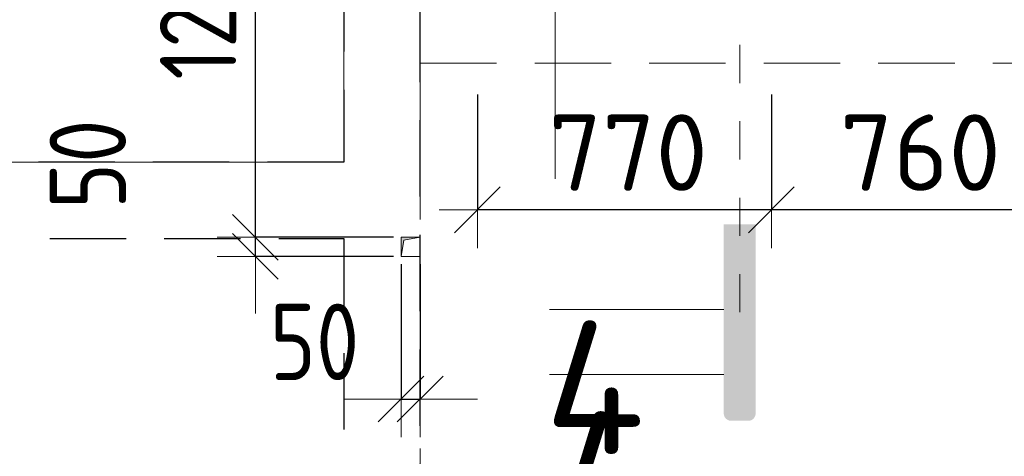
# Model space of a CAD drawing. Header units: metres. Extents: x -38 to 89, y -15 to 21.
# Tile 57 of 129: x 42 to 44.58, y 11.02 to 12.16. Entities that reach past the tile are written whole.
import ezdxf

# ---------------------------------------------------------------- set-up
doc = ezdxf.new("R2010")
doc.units = ezdxf.units.M
doc.header["$PDMODE"] = 65
for name, pattern in [('______11', [0.5, 0.4, -0.05, 0, -0.05]), ('______2', [0.27, 0.2, -0.07]), ('______3', [0.5, 0.4, -0.1]), ('______5', [1.1, 0.8, -0.1, 0.1, -0.1]), ('______9', [0.1, 0, -0.1])]:
    doc.linetypes.add(name, pattern=pattern)
for name, color, linetype, lineweight in [('XR$2$Осевая линия (1)', 7, '______5', 13), ('XR$3$Балка (1)', 7, '______3', 13), ('XR$3$Перекрытие (1)', 7, 'Continuous', 35), ('XR$4$Размерная линия (1)', 7, 'Continuous', 13), ('XR$5$Размерная линия (1)', 7, 'Continuous', 13)]:
    doc.layers.add(name, color=color, linetype=linetype, lineweight=lineweight)
doc.layers.add('XR$3$Макрос проема_ отверстия', color=7, linetype='Continuous', lineweight=13, true_color=0x2d2d2d)
doc.layers.add('XR$7$Стена_ бетон несущ.', color=7, linetype='Continuous', lineweight=70, true_color=0xb4b496)
doc.styles.add('ISOCPEUR', font='txt')
doc.dimstyles.new('DIMSTYLE_3', dxfattribs={"dimtxt": 0.2, "dimasz": 0.2, "dimexe": 0, "dimexo": 0, "dimgap": 0.1, "dimtad": 2, "dimdec": 0, "dimlfac": 1000, "dimrnd": 5, "dimzin": 12, "dimdsep": 46, "dimtxsty": 'ISOCPEUR', "dimblk1": 'ALL_ML_STRICH', "dimblk2": 'ALL_ML_STRICH', "dimsah": 1, "dimcen": 0, "dimclrd": 7, "dimclre": 256, "dimclrt": 7, "dimadec": 0, "dimazin": 0, "dimtfac": 1, "dimtdec": 0, "dimtix": 1, "dimtmove": 2, "dimatfit": 3, "dimfxl": 0, "dimtzin": 0, "dimlwd": 0, "dimlwe": -3, "dimarcsym": 0})
doc.dimstyles.new('DIMSTYLE_6', dxfattribs={"dimtxt": 0.2, "dimasz": 0.2, "dimexe": 0, "dimexo": 0, "dimgap": 0.1, "dimtad": 2, "dimdec": 0, "dimlfac": 1000, "dimrnd": 5, "dimzin": 12, "dimdsep": 46, "dimtxsty": 'ISOCPEUR', "dimblk1": 'ALL_ML_STRICH', "dimblk2": 'ALL_ML_STRICH', "dimsah": 1, "dimcen": 0, "dimclrd": 7, "dimclre": 256, "dimclrt": 7, "dimadec": 0, "dimazin": 0, "dimtfac": 1, "dimtdec": 0, "dimtix": 1, "dimtmove": 2, "dimatfit": 3, "dimfxl": 0, "dimtvp": 1.2, "dimtzin": 0, "dimlwd": 0, "dimlwe": -3, "dimarcsym": 0})

# ---------------------------------------------------------------- blocks, each defined once
blk = doc.blocks.new('Отображение проема', base_point=(-1.158, -49.309))
at = {"layer": 'XR$3$Макрос проема_ отверстия', "true_color": 0x000000, "transparency": 33554687}
blk.add_hatch(color=18, dxfattribs=at).paths.add_polyline_path([(-1.158, -50.109), (-1.045, -49.423), (-0.358, -49.309), (-1.158, -49.309)])
at = {"layer": 'XR$3$Макрос проема_ отверстия', "transparency": 33554687}
for p, q in [((-1.158, -50.109), (-1.158, -49.309)), ((-1.158, -49.309), (-0.358, -49.309)), ((-1.158, -50.109), (-1.045, -49.423)), ((-1.045, -49.423), (-0.358, -49.309))]:
    blk.add_line(p, q, dxfattribs=at)
blk = doc.blocks.new('ALL_ML_STRICH')
at = {"color": 0, "linetype": 'ByBlock', "lineweight": -2}
for p, q in [((0, -0.5), (0, 0.5)), ((-0.3, -0.3), (0.3, 0.3)), ((-1, 0), (0.5, 0))]:
    blk.add_line(p, q, dxfattribs=at)
blk = doc.blocks.new('*D367')
at = {"layer": 'DEFPOINTS', "color": 7, "linetype": 'Continuous', "lineweight": 13, "transparency": 33554687}
for p in [(44.73, 12.0573), (43.97, 11.9873), (44.73, 11.6654)]:
    blk.add_point(p, dxfattribs=at)
at = {"layer": 'XR$4$Размерная линия (1)', "color": 9, "linetype": 'Continuous', "lineweight": -2, "true_color": 0xc7c7c7, "transparency": 33554687}
for p, q in [((44.73, 12.0373), (44.73, 11.6654)), ((43.97, 11.9673), (43.97, 11.6654))]:
    blk.add_line(p, q, dxfattribs=at)
at = {"layer": 'XR$4$Размерная линия (1)', "color": 7, "linetype": 'Continuous', "lineweight": -2, "transparency": 33554687}
blk.add_line((44.73, 11.6654), (43.97, 11.6654), dxfattribs=at)
at = {"layer": 'XR$4$Размерная линия (1)', "color": 7, "linetype": 'Continuous', "lineweight": 13, "transparency": 33554687, "xscale": 0.2, "yscale": 0.2, "zscale": 0.2}
for p, rotation in [((43.97, 11.6654), 180), ((44.73, 11.6654), 360)]:
    blk.add_blockref('ALL_ML_STRICH', p, dxfattribs=dict(at, rotation=rotation))
at = {"layer": 'XR$4$Размерная линия (1)', "color": 7, "linetype": 'Continuous', "lineweight": 13, "transparency": 33554687, "insert": (44.36, 11.8154), "char_height": 0.2, "width": 0.6, "attachment_point": 5, "style": 'ISOCPEUR'}
blk.add_mtext('\\A1;{760}', dxfattribs=at)
blk = doc.blocks.new('*D368')
at = {"layer": 'DEFPOINTS', "color": 7, "linetype": 'Continuous', "lineweight": 13, "transparency": 33554687}
for p in [(43.2, 11.9873), (43.97, 11.9873), (43.97, 11.6654)]:
    blk.add_point(p, dxfattribs=at)
at = {"layer": 'XR$4$Размерная линия (1)', "color": 9, "linetype": 'Continuous', "lineweight": -2, "true_color": 0xc7c7c7, "transparency": 33554687}
for p, q in [((43.2, 11.9673), (43.2, 11.6654)), ((43.97, 11.9673), (43.97, 11.6654))]:
    blk.add_line(p, q, dxfattribs=at)
at = {"layer": 'XR$4$Размерная линия (1)', "color": 7, "linetype": 'Continuous', "lineweight": -2, "transparency": 33554687}
blk.add_line((43.97, 11.6654), (43.2, 11.6654), dxfattribs=at)
at = {"layer": 'XR$4$Размерная линия (1)', "color": 7, "linetype": 'Continuous', "lineweight": 13, "transparency": 33554687, "xscale": 0.2, "yscale": 0.2, "zscale": 0.2}
for p, rotation in [((43.2, 11.6654), 180), ((43.97, 11.6654), 360)]:
    blk.add_blockref('ALL_ML_STRICH', p, dxfattribs=dict(at, rotation=rotation))
at = {"layer": 'XR$4$Размерная линия (1)', "color": 7, "linetype": 'Continuous', "lineweight": 13, "transparency": 33554687, "insert": (43.595, 11.8154), "char_height": 0.2, "width": 0.6, "attachment_point": 5, "style": 'ISOCPEUR'}
blk.add_mtext('\\A1;{770}', dxfattribs=at)
blk = doc.blocks.new('*D384')
at = {"layer": 'DEFPOINTS', "color": 7, "linetype": 'Continuous', "lineweight": 13, "transparency": 33554687}
for p in [(43, 11.5935), (42.6184, 11.5435), (43, 11.5435)]:
    blk.add_point(p, dxfattribs=at)
at = {"layer": 'XR$4$Размерная линия (1)', "color": 9, "linetype": 'Continuous', "lineweight": -2, "true_color": 0xc7c7c7, "transparency": 33554687}
for p, q in [((42.98, 11.5935), (42.6184, 11.5935)), ((42.98, 11.5435), (42.6184, 11.5435))]:
    blk.add_line(p, q, dxfattribs=at)
at = {"layer": 'XR$4$Размерная линия (1)', "color": 7, "linetype": 'Continuous', "lineweight": -2, "transparency": 33554687}
blk.add_line((42.6184, 11.5435), (42.6184, 11.5935), dxfattribs=at)
at = {"layer": 'XR$4$Размерная линия (1)', "color": 7, "linetype": 'Continuous', "lineweight": 13, "transparency": 33554687, "xscale": 0.2, "yscale": 0.2, "zscale": 0.2}
for p, rotation in [((42.6184, 11.5435), 270), ((42.6184, 11.5935), 90)]:
    blk.add_blockref('ALL_ML_STRICH', p, dxfattribs=dict(at, rotation=rotation))
at = {"layer": 'XR$4$Размерная линия (1)', "color": 7, "linetype": 'Continuous', "lineweight": 13, "transparency": 33554687, "insert": (42.1795, 11.7849), "char_height": 0.2, "width": 0.333333, "attachment_point": 5, "rotation": 90, "style": 'ISOCPEUR'}
blk.add_mtext('\\W0.83;\\A1;{50}', dxfattribs=at)
blk = doc.blocks.new('*D385')
at = {"layer": 'DEFPOINTS', "color": 7, "linetype": 'Continuous', "lineweight": 13, "transparency": 33554687}
for p in [(42.6746, 12.8), (42.6184, 11.5935), (43, 11.5935)]:
    blk.add_point(p, dxfattribs=at)
at = {"layer": 'XR$4$Размерная линия (1)', "color": 9, "linetype": 'Continuous', "lineweight": -2, "true_color": 0xc7c7c7, "transparency": 33554687}
for p, q in [((42.6546, 12.8), (42.6184, 12.8)), ((42.98, 11.5935), (42.6184, 11.5935))]:
    blk.add_line(p, q, dxfattribs=at)
at = {"layer": 'XR$4$Размерная линия (1)', "color": 7, "linetype": 'Continuous', "lineweight": -2, "transparency": 33554687}
blk.add_line((42.6184, 11.5935), (42.6184, 12.8), dxfattribs=at)
at = {"layer": 'XR$4$Размерная линия (1)', "color": 7, "linetype": 'Continuous', "lineweight": 13, "transparency": 33554687, "xscale": 0.2, "yscale": 0.2, "zscale": 0.2}
for p, rotation in [((42.6184, 12.8), 90), ((42.6184, 11.5935), 270)]:
    blk.add_blockref('ALL_ML_STRICH', p, dxfattribs=dict(at, rotation=rotation))
at = {"layer": 'XR$4$Размерная линия (1)', "color": 7, "linetype": 'Continuous', "lineweight": 13, "transparency": 33554687, "insert": (42.4684, 12.2217), "char_height": 0.2, "width": 0.666667, "attachment_point": 5, "rotation": 90, "style": 'ISOCPEUR'}
blk.add_mtext('\\W0.83;\\A1;{1205}', dxfattribs=at)
blk = doc.blocks.new('*D386')
at = {"layer": 'DEFPOINTS', "color": 7, "linetype": 'Continuous', "lineweight": 13, "transparency": 33554687}
for p in [(43, 11.5435), (43.05, 11.5435), (43, 11.1698)]:
    blk.add_point(p, dxfattribs=at)
at = {"layer": 'XR$4$Размерная линия (1)', "color": 9, "linetype": 'Continuous', "lineweight": -2, "true_color": 0xc7c7c7, "transparency": 33554687}
for p, q in [((43, 11.5235), (43, 11.1698)), ((43.05, 11.5235), (43.05, 11.1698))]:
    blk.add_line(p, q, dxfattribs=at)
at = {"layer": 'XR$4$Размерная линия (1)', "color": 7, "linetype": 'Continuous', "lineweight": -2, "transparency": 33554687}
blk.add_line((43, 11.1698), (43.05, 11.1698), dxfattribs=at)
at = {"layer": 'XR$4$Размерная линия (1)', "color": 7, "linetype": 'Continuous', "lineweight": 13, "transparency": 33554687, "xscale": 0.2, "yscale": 0.2, "zscale": 0.2}
blk.add_blockref('ALL_ML_STRICH', (43.05, 11.1698), dxfattribs=at)
at = {"layer": 'XR$4$Размерная линия (1)', "color": 7, "linetype": 'Continuous', "lineweight": 13, "transparency": 33554687, "xscale": 0.2, "yscale": 0.2, "zscale": 0.2, "rotation": 180}
blk.add_blockref('ALL_ML_STRICH', (43, 11.1698), dxfattribs=at)
at = {"layer": 'XR$4$Размерная линия (1)', "color": 7, "linetype": 'Continuous', "lineweight": 13, "transparency": 33554687, "insert": (42.7735, 11.3195), "char_height": 0.2, "width": 0.333333, "attachment_point": 5, "style": 'ISOCPEUR'}
blk.add_mtext('\\W0.83;\\A1;{50}', dxfattribs=at)
blk = doc.blocks.new('*D695')
at = {"layer": 'DEFPOINTS', "color": 7, "linetype": 'Continuous', "lineweight": 13, "transparency": 33554687}
for p in [(44.73, 12.0573), (43.97, 11.9873), (44.73, 11.6654)]:
    blk.add_point(p, dxfattribs=at)
at = {"layer": 'XR$5$Размерная линия (1)', "color": 9, "linetype": 'Continuous', "lineweight": -2, "true_color": 0xc7c7c7, "transparency": 33554687}
for p, q in [((44.73, 12.0373), (44.73, 11.6654)), ((43.97, 11.9673), (43.97, 11.6654))]:
    blk.add_line(p, q, dxfattribs=at)
at = {"layer": 'XR$5$Размерная линия (1)', "color": 7, "linetype": 'Continuous', "lineweight": -2, "transparency": 33554687}
blk.add_line((44.73, 11.6654), (43.97, 11.6654), dxfattribs=at)
at = {"layer": 'XR$5$Размерная линия (1)', "color": 7, "linetype": 'Continuous', "lineweight": 13, "transparency": 33554687, "xscale": 0.2, "yscale": 0.2, "zscale": 0.2}
for p, rotation in [((43.97, 11.6654), 180), ((44.73, 11.6654), 360)]:
    blk.add_blockref('ALL_ML_STRICH', p, dxfattribs=dict(at, rotation=rotation))
at = {"layer": 'XR$5$Размерная линия (1)', "color": 7, "linetype": 'Continuous', "lineweight": 13, "transparency": 33554687, "insert": (44.36, 11.8154), "char_height": 0.2, "width": 0.6, "attachment_point": 5, "style": 'ISOCPEUR'}
blk.add_mtext('\\A1;{760}', dxfattribs=at)
blk = doc.blocks.new('*D696')
at = {"layer": 'DEFPOINTS', "color": 7, "linetype": 'Continuous', "lineweight": 13, "transparency": 33554687}
for p in [(43.2, 11.9873), (43.97, 11.9873), (43.97, 11.6654)]:
    blk.add_point(p, dxfattribs=at)
at = {"layer": 'XR$5$Размерная линия (1)', "color": 9, "linetype": 'Continuous', "lineweight": -2, "true_color": 0xc7c7c7, "transparency": 33554687}
for p, q in [((43.2, 11.9673), (43.2, 11.6654)), ((43.97, 11.9673), (43.97, 11.6654))]:
    blk.add_line(p, q, dxfattribs=at)
at = {"layer": 'XR$5$Размерная линия (1)', "color": 7, "linetype": 'Continuous', "lineweight": -2, "transparency": 33554687}
blk.add_line((43.97, 11.6654), (43.2, 11.6654), dxfattribs=at)
at = {"layer": 'XR$5$Размерная линия (1)', "color": 7, "linetype": 'Continuous', "lineweight": 13, "transparency": 33554687, "xscale": 0.2, "yscale": 0.2, "zscale": 0.2}
for p, rotation in [((43.2, 11.6654), 180), ((43.97, 11.6654), 360)]:
    blk.add_blockref('ALL_ML_STRICH', p, dxfattribs=dict(at, rotation=rotation))
at = {"layer": 'XR$5$Размерная линия (1)', "color": 7, "linetype": 'Continuous', "lineweight": 13, "transparency": 33554687, "insert": (43.595, 11.8154), "char_height": 0.2, "width": 0.6, "attachment_point": 5, "style": 'ISOCPEUR'}
blk.add_mtext('\\A1;{770}', dxfattribs=at)
blk = doc.blocks.new('*D718')
at = {"layer": 'DEFPOINTS', "color": 7, "linetype": 'Continuous', "lineweight": 13, "transparency": 33554687}
for p in [(43, 11.5935), (42.6184, 11.5435), (43, 11.5435)]:
    blk.add_point(p, dxfattribs=at)
at = {"layer": 'XR$5$Размерная линия (1)', "color": 9, "linetype": 'Continuous', "lineweight": -2, "true_color": 0xc7c7c7, "transparency": 33554687}
for p, q in [((42.98, 11.5935), (42.6184, 11.5935)), ((42.98, 11.5435), (42.6184, 11.5435))]:
    blk.add_line(p, q, dxfattribs=at)
at = {"layer": 'XR$5$Размерная линия (1)', "color": 7, "linetype": 'Continuous', "lineweight": -2, "transparency": 33554687}
blk.add_line((42.6184, 11.5435), (42.6184, 11.5935), dxfattribs=at)
at = {"layer": 'XR$5$Размерная линия (1)', "color": 7, "linetype": 'Continuous', "lineweight": 13, "transparency": 33554687, "xscale": 0.2, "yscale": 0.2, "zscale": 0.2}
for p, rotation in [((42.6184, 11.5435), 270), ((42.6184, 11.5935), 90)]:
    blk.add_blockref('ALL_ML_STRICH', p, dxfattribs=dict(at, rotation=rotation))
at = {"layer": 'XR$5$Размерная линия (1)', "color": 7, "linetype": 'Continuous', "lineweight": 13, "transparency": 33554687, "insert": (42.1795, 11.7849), "char_height": 0.2, "width": 0.333333, "attachment_point": 5, "rotation": 90, "style": 'ISOCPEUR'}
blk.add_mtext('\\W0.83;\\A1;{50}', dxfattribs=at)
blk = doc.blocks.new('*D719')
at = {"layer": 'DEFPOINTS', "color": 7, "linetype": 'Continuous', "lineweight": 13, "transparency": 33554687}
for p in [(42.6746, 12.8), (42.6184, 11.5935), (43, 11.5935)]:
    blk.add_point(p, dxfattribs=at)
at = {"layer": 'XR$5$Размерная линия (1)', "color": 9, "linetype": 'Continuous', "lineweight": -2, "true_color": 0xc7c7c7, "transparency": 33554687}
for p, q in [((42.6546, 12.8), (42.6184, 12.8)), ((42.98, 11.5935), (42.6184, 11.5935))]:
    blk.add_line(p, q, dxfattribs=at)
at = {"layer": 'XR$5$Размерная линия (1)', "color": 7, "linetype": 'Continuous', "lineweight": -2, "transparency": 33554687}
blk.add_line((42.6184, 11.5935), (42.6184, 12.8), dxfattribs=at)
at = {"layer": 'XR$5$Размерная линия (1)', "color": 7, "linetype": 'Continuous', "lineweight": 13, "transparency": 33554687, "xscale": 0.2, "yscale": 0.2, "zscale": 0.2}
for p, rotation in [((42.6184, 12.8), 90), ((42.6184, 11.5935), 270)]:
    blk.add_blockref('ALL_ML_STRICH', p, dxfattribs=dict(at, rotation=rotation))
at = {"layer": 'XR$5$Размерная линия (1)', "color": 7, "linetype": 'Continuous', "lineweight": 13, "transparency": 33554687, "insert": (42.4684, 12.2217), "char_height": 0.2, "width": 0.666667, "attachment_point": 5, "rotation": 90, "style": 'ISOCPEUR'}
blk.add_mtext('\\W0.83;\\A1;{1205}', dxfattribs=at)
blk = doc.blocks.new('*D720')
at = {"layer": 'DEFPOINTS', "color": 7, "linetype": 'Continuous', "lineweight": 13, "transparency": 33554687}
for p in [(43, 11.5435), (43.05, 11.5435), (43, 11.1698)]:
    blk.add_point(p, dxfattribs=at)
at = {"layer": 'XR$5$Размерная линия (1)', "color": 9, "linetype": 'Continuous', "lineweight": -2, "true_color": 0xc7c7c7, "transparency": 33554687}
for p, q in [((43, 11.5235), (43, 11.1698)), ((43.05, 11.5235), (43.05, 11.1698))]:
    blk.add_line(p, q, dxfattribs=at)
at = {"layer": 'XR$5$Размерная линия (1)', "color": 7, "linetype": 'Continuous', "lineweight": -2, "transparency": 33554687}
blk.add_line((43, 11.1698), (43.05, 11.1698), dxfattribs=at)
at = {"layer": 'XR$5$Размерная линия (1)', "color": 7, "linetype": 'Continuous', "lineweight": 13, "transparency": 33554687, "xscale": 0.2, "yscale": 0.2, "zscale": 0.2}
blk.add_blockref('ALL_ML_STRICH', (43.05, 11.1698), dxfattribs=at)
at = {"layer": 'XR$5$Размерная линия (1)', "color": 7, "linetype": 'Continuous', "lineweight": 13, "transparency": 33554687, "xscale": 0.2, "yscale": 0.2, "zscale": 0.2, "rotation": 180}
blk.add_blockref('ALL_ML_STRICH', (43, 11.1698), dxfattribs=at)
at = {"layer": 'XR$5$Размерная линия (1)', "color": 7, "linetype": 'Continuous', "lineweight": 13, "transparency": 33554687, "insert": (42.7735, 11.3195), "char_height": 0.2, "width": 0.333333, "attachment_point": 5, "style": 'ISOCPEUR'}
blk.add_mtext('\\W0.83;\\A1;{50}', dxfattribs=at)

msp = doc.modelspace()

# ---------------------------------------------------------------- hatches: boundary and pattern name
at = {"linetype": 'Continuous', "lineweight": 25, "true_color": 0x000000, "transparency": 33554687}
for points in [[(43.8453, 11.2998), (43.8458, 11.2973), (43.8466, 11.2949), (43.8478, 11.2926), (43.8492, 11.2905), (43.8509, 11.2885), (43.8528, 11.2868), (43.8549, 11.2854), (43.8572, 11.2843), (43.8596, 11.2835), (43.8622, 11.283), (43.8647, 11.2828), (43.9092, 11.2828), (43.9118, 11.283), (43.9143, 11.2835), (43.9167, 11.2843), (43.919, 11.2854), (43.9211, 11.2868), (43.923, 11.2885), (43.9247, 11.2905), (43.9261, 11.2926), (43.9273, 11.2949), (43.9281, 11.2973), (43.9286, 11.2998), (43.9288, 11.3023), (43.9288, 11.6273), (43.8452, 11.6273), (43.8452, 11.3023)], [(43.8453, 11.1298), (43.8458, 11.1273), (43.8466, 11.1249), (43.8478, 11.1226), (43.8492, 11.1205), (43.8509, 11.1185), (43.8528, 11.1168), (43.8549, 11.1154), (43.8572, 11.1143), (43.8596, 11.1135), (43.8622, 11.113), (43.8647, 11.1128), (43.9092, 11.1128), (43.9118, 11.113), (43.9143, 11.1135), (43.9167, 11.1143), (43.919, 11.1154), (43.9211, 11.1168), (43.923, 11.1185), (43.9247, 11.1205), (43.9261, 11.1226), (43.9273, 11.1249), (43.9281, 11.1273), (43.9286, 11.1298), (43.9288, 11.1323), (43.9288, 11.4573), (43.8452, 11.4573), (43.8452, 11.1323)]]:
    msp.add_hatch(color=18, dxfattribs=at).paths.add_polyline_path(points)

# ---------------------------------------------------------------- linework, layer by layer
at = {"color": 7, "linetype": '______9', "lineweight": 13, "transparency": 33554687}
msp.add_line((43.887, 11.3973), (43.887, 13.6652), dxfattribs=at)
msp.add_line((43.887, 11.3973), (43.887, 13.6652), dxfattribs=at)
at = {"color": 52, "linetype": 'Continuous', "lineweight": 13, "transparency": 33554687}
msp.add_line((43.4034, 12.5964), (43.4034, 11.7464), dxfattribs=at)
at = {"color": 7, "linetype": 'Continuous', "lineweight": 13, "transparency": 33554687}
for p, q in [((43.8452, 11.4043), (43.3884, 11.4043)), ((43.8452, 11.2343), (43.3884, 11.2343))]:
    msp.add_line(p, q, dxfattribs=at)
at = {"layer": 'XR$2$Осевая линия (1)', "color": 253, "linetype": '______11', "lineweight": 13, "true_color": 0xa0a0a0, "transparency": 33554687}
msp.add_line((43.05, 8.34), (43.05, 19.78), dxfattribs=at)
at = {"layer": 'XR$3$Балка (1)', "color": 7, "linetype": '______2', "lineweight": 13, "transparency": 33554687}
for p, q in [((43.05, 12.35), (43.05, 12.05)), ((43.05, 12.05), (44.58, 12.05)), ((44.58, 12.05), (45.65, 12.05))]:
    msp.add_line(p, q, dxfattribs=at)
at = {"layer": 'XR$3$Перекрытие (1)', "color": 7, "linetype": 'Continuous', "lineweight": 13, "transparency": 33554687}
for p, q in [((42.85, 11.79), (42.85, 12.35)), ((41.0797, 11.79), (42.85, 11.79)), ((43.05, 11.5935), (43, 11.5935)), ((43, 11.5935), (43, 11.5435)), ((43.05, 11.5435), (43.05, 11.5935)), ((43, 11.5435), (43.05, 11.5435))]:
    msp.add_line(p, q, dxfattribs=at)
at = {"layer": 'XR$7$Стена_ бетон несущ.', "color": 253, "linetype": '______2', "lineweight": -3, "true_color": 0xa0a0a0, "transparency": 33554687}
for p, q in [((43.05, 10.8), (43.05, 16.119)), ((42.85, 13.48), (42.85, 11.79)), ((42.85, 11.79), (41.0797, 11.79)), ((40.8797, 11.59), (42.85, 11.59)), ((42.85, 11.59), (42.85, 10.8))]:
    msp.add_line(p, q, dxfattribs=at)

# ---------------------------------------------------------------- block references
at = {"layer": 'XR$3$Макрос проема_ отверстия', "transparency": 33554687, "xscale": 0.0625, "yscale": 0.0625}
msp.add_blockref('Отображение проема', (43, 11.5935), dxfattribs=at)

# ---------------------------------------------------------------- texts
at = {"color": 7, "linetype": 'Continuous', "lineweight": 13, "transparency": 33554687, "char_height": 0.35, "width": 0.42, "attachment_point": 5, "style": 'ISOCPEUR'}
for insert in [(43.5068, 11.2), (43.5355, 10.9621)]:
    msp.add_mtext('\\A1;{\\fISOCPEUR|i0|b0;\\H0.350000;\\W1.000000;\\C7;4}\\P', dxfattribs=dict(at, insert=insert))

# ---------------------------------------------------------------- dimensions: what is measured, and where the dimension line sits
at = {"layer": 'XR$4$Размерная линия (1)', "color": 7, "linetype": 'Continuous', "lineweight": 13, "transparency": 33554687}
for base, p1, p2, angle, dimstyle, picture, middle in [((42.618381, 12.8), (42.98, 11.593497), (42.654617, 12.8), 90, 'DIMSTYLE_3', '*D385', (42.468381, 12.221748)), ((43.97, 11.6654), (44.73, 12.0373), (43.97, 11.9673), 180, 'DIMSTYLE_3', '*D367', (44.36, 11.8154)), ((43.2, 11.6654), (43.97, 11.9673), (43.2, 11.9673), 180, 'DIMSTYLE_3', '*D368', (43.595, 11.8154)), ((42.6184, 11.5935), (42.98, 11.5435), (42.98, 11.5935), 90, 'DIMSTYLE_6', '*D384', (42.1795, 11.7849))]:
    dim = msp.add_linear_dim(base=base, p1=p1, p2=p2, angle=angle, dimstyle=dimstyle, override={"dimpost": '<>', "dimclrd": 7, "dimclre": 9, "dimclrt": 7, "dimlwd": 0, "dimlwe": 65533}, dxfattribs=at)
    dim.commit()
    dim.dimension.update_dxf_attribs({"geometry": picture, "text_midpoint": middle, "dimtype": 160})
dim = msp.add_linear_dim(base=(43.05, 11.1698), p1=(43, 11.5235), p2=(43.05, 11.5235), dimstyle='DIMSTYLE_6', override={"dimpost": '<>', "dimclrd": 7, "dimclre": 9, "dimclrt": 7, "dimlwd": 0, "dimlwe": 65533}, dxfattribs=at)
dim.commit()
dim.dimension.update_dxf_attribs({"geometry": '*D386', "text_midpoint": (42.7735, 11.3195), "dimtype": 160})
at = {"layer": 'XR$5$Размерная линия (1)', "color": 7, "linetype": 'Continuous', "lineweight": 13, "transparency": 33554687}
for base, p1, p2, angle, dimstyle, picture, middle in [((42.618381, 12.8), (42.98, 11.593497), (42.654617, 12.8), 90, 'DIMSTYLE_3', '*D719', (42.468381, 12.221748)), ((43.97, 11.6654), (44.73, 12.0373), (43.97, 11.9673), 180, 'DIMSTYLE_3', '*D695', (44.36, 11.8154)), ((43.2, 11.6654), (43.97, 11.9673), (43.2, 11.9673), 180, 'DIMSTYLE_3', '*D696', (43.595, 11.8154)), ((42.6184, 11.5935), (42.98, 11.5435), (42.98, 11.5935), 90, 'DIMSTYLE_6', '*D718', (42.1795, 11.7849))]:
    dim = msp.add_linear_dim(base=base, p1=p1, p2=p2, angle=angle, dimstyle=dimstyle, override={"dimpost": '<>', "dimclrd": 7, "dimclre": 9, "dimclrt": 7, "dimlwd": 0, "dimlwe": 65533}, dxfattribs=at)
    dim.commit()
    dim.dimension.update_dxf_attribs({"geometry": picture, "text_midpoint": middle, "dimtype": 160})
dim = msp.add_linear_dim(base=(43.05, 11.1698), p1=(43, 11.5235), p2=(43.05, 11.5235), dimstyle='DIMSTYLE_6', override={"dimpost": '<>', "dimclrd": 7, "dimclre": 9, "dimclrt": 7, "dimlwd": 0, "dimlwe": 65533}, dxfattribs=at)
dim.commit()
dim.dimension.update_dxf_attribs({"geometry": '*D720', "text_midpoint": (42.7735, 11.3195), "dimtype": 160})

doc.saveas('drawing.dxf')
